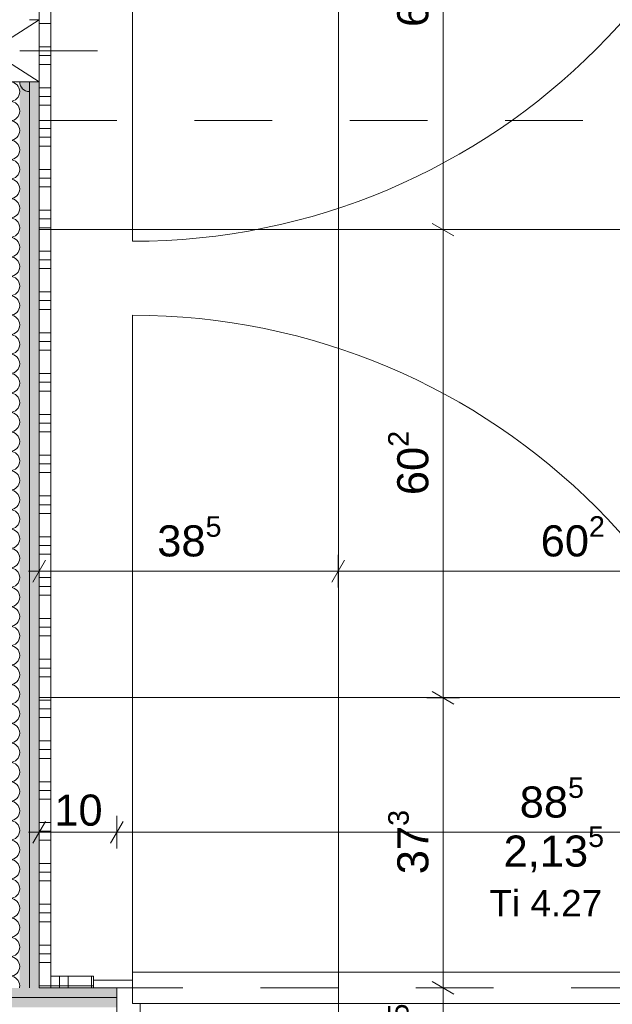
# Model space of a CAD drawing. Header units: metres. Extents: x -3.5 to 65.3, y -10.9 to 16.7.
# Tile 166 of 225: x 42.2 to 43, y 3.9 to 5.2. Entities that reach past the tile are written whole.
import ezdxf

# ---------------------------------------------------------------- set-up
doc = ezdxf.new("R2010")
doc.units = ezdxf.units.M
doc.header["$MEASUREMENT"] = 0
for name, pattern in [('Strichlinie eng', [0.046, 0.03, -0.016]), ('Strichpunktlinie', [0.124, 0.08, -0.02, 0.004, -0.02]), ('Untersicht', [0.04, 0.03, -0.01])]:
    doc.linetypes.add(name, pattern=pattern)
for name, color, linetype in [('102 - Bemaßung_ Beschriftung.Detail_ Ausschnitt', 7, 'Continuous'), ('605 - Struktur.Wand Innen', 7, 'Continuous'), ('654 - Abdeckung.Wand Belag', 7, 'Continuous'), ('Neubau_606 - Struktur.Wand Innen Ausbau', 7, 'Continuous'), ('Neubau_650 - Abdeckung.Fußboden Aufbau', 7, 'Continuous'), ('Neubau_653 - Abdeckung.TB Verkofferung', 7, 'Continuous')]:
    doc.layers.add(name, color=color, linetype=linetype)
doc.styles.add('ERSTELLTER_STIL_1', font='txt')
doc.dimstyles.new('ERSTELLTER_STIL__1', dxfattribs={"dimtxt": 0.04, "dimasz": 0.02128, "dimexe": 0.18, "dimexo": 0.0625, "dimgap": 0, "dimtad": 1, "dimtih": 1, "dimtoh": 1, "dimzin": 0, "dimdsep": 46, "dimtxsty": 'ERSTELLTER_STIL_1', "dimblk": 'ARROWHEAD_2', "dimblk1": 'ARROWHEAD_2', "dimblk2": 'ARROWHEAD_2', "dimcen": 0.09, "dimse1": 1, "dimse2": 1, "dimclrd": 7, "dimclre": 7, "dimclrt": 7, "dimazin": 0, "dimtfac": 1, "dimtdec": 4, "dimtmove": 0, "dimatfit": 3, "dimfxl": 1, "dimtolj": 1, "dimtzin": 0, "dimarcsym": 0})
doc.dimstyles.new('ERSTELLTER_STIL__2', dxfattribs={"dimtxt": 0.04, "dimasz": 0.02128, "dimexe": 0.18, "dimexo": 0.0625, "dimgap": 0, "dimtad": 1, "dimtih": 1, "dimtoh": 1, "dimzin": 0, "dimdsep": 46, "dimtxsty": 'ERSTELLTER_STIL_1', "dimblk": 'ARROWHEAD_2', "dimblk1": 'ARROWHEAD_2', "dimblk2": 'ARROWHEAD_2', "dimcen": 0.09, "dimse1": 1, "dimse2": 1, "dimclrd": 7, "dimclre": 7, "dimclrt": 7, "dimazin": 0, "dimtfac": 1, "dimtdec": 4, "dimtmove": 2, "dimatfit": 3, "dimfxl": 1, "dimtolj": 1, "dimtzin": 0, "dimarcsym": 0})
doc.dimstyles.new('ERSTELLTER_STIL__3', dxfattribs={"dimtxt": 0.04, "dimasz": 0.02128, "dimexe": 0.18, "dimexo": 0.0625, "dimgap": 0, "dimtad": 1, "dimzin": 0, "dimdsep": 46, "dimtxsty": 'ERSTELLTER_STIL_1', "dimblk": 'ARROWHEAD_2', "dimblk1": 'ARROWHEAD_2', "dimblk2": 'ARROWHEAD_2', "dimcen": 0.09, "dimse1": 1, "dimse2": 1, "dimclrd": 7, "dimclre": 7, "dimclrt": 7, "dimazin": 0, "dimtfac": 1, "dimtdec": 4, "dimtmove": 0, "dimatfit": 3, "dimfxl": 1, "dimtolj": 1, "dimtzin": 0, "dimarcsym": 0})
pattern_1 = [(45, (0, 0), (-0.0070710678, 0.0070710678), [0, -0.01])]

# ---------------------------------------------------------------- blocks, each defined once
blk = doc.blocks.new('*X3')
at = {"layer": 'Neubau_606 - Struktur.Wand Innen Ausbau', "color": 7, "linetype": 'Continuous', "lineweight": 5}
for p, q in [((42.1874, 5.1), (42.1375, 5.0875)), ((42.1875, 5.075), (42.1375, 5.0875)), ((42.1875, 5.075), (42.1375, 5.0625)), ((42.1875, 5.05), (42.1375, 5.0625)), ((42.1875, 5.05), (42.1375, 5.0375)), ((42.1875, 5.025), (42.1375, 5.0375)), ((42.1875, 5.025), (42.1375, 5.0125)), ((42.1875, 5), (42.1375, 5.0125)), ((42.1875, 5), (42.1375, 4.9875)), ((42.1875, 4.975), (42.1375, 4.9875)), ((42.1875, 4.975), (42.1375, 4.9625)), ((42.1875, 4.95), (42.1375, 4.9625)), ((42.1875, 4.95), (42.1375, 4.9375)), ((42.1875, 4.925), (42.1375, 4.9375)), ((42.1875, 4.925), (42.1375, 4.9125)), ((42.1875, 4.9), (42.1375, 4.9125)), ((42.1875, 4.9), (42.1375, 4.8875)), ((42.1875, 4.875), (42.1375, 4.8875)), ((42.1875, 4.875), (42.1375, 4.8625)), ((42.1875, 4.85), (42.1375, 4.8625)), ((42.1875, 4.85), (42.1375, 4.8375)), ((42.1875, 4.825), (42.1375, 4.8375)), ((42.1875, 4.825), (42.1375, 4.8125)), ((42.1875, 4.8), (42.1375, 4.8125)), ((42.1875, 4.8), (42.1375, 4.7875)), ((42.1875, 4.775), (42.1375, 4.7875)), ((42.1875, 4.775), (42.1375, 4.7625)), ((42.1875, 4.75), (42.1375, 4.7625)), ((42.1875, 4.75), (42.1375, 4.7375)), ((42.1875, 4.725), (42.1375, 4.7375)), ((42.1875, 4.725), (42.1375, 4.7125)), ((42.1875, 4.7), (42.1375, 4.7125)), ((42.1875, 4.7), (42.1375, 4.6875)), ((42.1875, 4.675), (42.1375, 4.6875)), ((42.1875, 4.675), (42.1375, 4.6625)), ((42.1875, 4.65), (42.1375, 4.6625)), ((42.1875, 4.65), (42.1375, 4.6375)), ((42.1875, 4.625), (42.1375, 4.6375)), ((42.1875, 4.625), (42.1375, 4.6125)), ((42.1875, 4.6), (42.1375, 4.6125)), ((42.1875, 4.6), (42.1375, 4.5875)), ((42.1875, 4.575), (42.1375, 4.5875)), ((42.1875, 4.575), (42.1375, 4.5625)), ((42.1875, 4.55), (42.1375, 4.5625)), ((42.1875, 4.55), (42.1375, 4.5375)), ((42.1875, 4.525), (42.1375, 4.5375)), ((42.1875, 4.525), (42.1375, 4.5125)), ((42.1875, 4.5), (42.1375, 4.5125)), ((42.1875, 4.5), (42.1375, 4.4875)), ((42.1875, 4.475), (42.1375, 4.4875)), ((42.1875, 4.475), (42.1375, 4.4625)), ((42.1875, 4.45), (42.1375, 4.4625)), ((42.1875, 4.45), (42.1375, 4.4375)), ((42.1875, 4.425), (42.1375, 4.4375)), ((42.1875, 4.425), (42.1375, 4.4125)), ((42.1875, 4.4), (42.1375, 4.4125)), ((42.1875, 4.4), (42.1375, 4.3875)), ((42.1875, 4.375), (42.1375, 4.3875)), ((42.1875, 4.375), (42.1375, 4.3625)), ((42.1875, 4.35), (42.1375, 4.3625)), ((42.1875, 4.35), (42.1375, 4.3375)), ((42.1875, 4.325), (42.1375, 4.3375)), ((42.1875, 4.325), (42.1375, 4.3125)), ((42.1875, 4.3), (42.1375, 4.3125)), ((42.1875, 4.3), (42.1375, 4.2875)), ((42.1875, 4.275), (42.1375, 4.2875)), ((42.1875, 4.275), (42.1375, 4.2625)), ((42.1875, 4.25), (42.1375, 4.2625)), ((42.1875, 4.25), (42.1375, 4.2375)), ((42.1875, 4.225), (42.1375, 4.2375)), ((42.1875, 4.225), (42.1375, 4.2125)), ((42.1875, 4.2), (42.1375, 4.2125)), ((42.1875, 4.2), (42.1375, 4.1875)), ((42.1875, 4.175), (42.1375, 4.1875)), ((42.1875, 4.175), (42.1375, 4.1625)), ((42.1875, 4.15), (42.1375, 4.1625)), ((42.1875, 4.15), (42.1375, 4.1375)), ((42.1875, 4.125), (42.1375, 4.1375)), ((42.1875, 4.125), (42.1375, 4.1125)), ((42.1875, 4.1), (42.1375, 4.1125)), ((42.1875, 4.1), (42.1375, 4.0875)), ((42.1875, 4.075), (42.1375, 4.0875)), ((42.1875, 4.075), (42.1375, 4.0625)), ((42.1875, 4.05), (42.1375, 4.0625)), ((42.1875, 4.05), (42.1375, 4.0375)), ((42.1875, 4.025), (42.1375, 4.0375)), ((42.1875, 4.025), (42.1375, 4.0125)), ((42.1875, 4), (42.1375, 4.0125)), ((42.1875, 4), (42.1375, 3.9875)), ((42.1875, 3.975), (42.1375, 3.9875)), ((42.1875, 3.975), (42.1375, 3.9625)), ((42.1875, 3.95), (42.1375, 3.9625)), ((42.1875, 3.95), (42.1375, 3.9375)), ((42.1475, 3.935), (42.1375, 3.9375))]:
    blk.add_line(p, q, dxfattribs=at)
for centre, start, end in [((42.1375, 5.1), 180.0812, 270), ((42.1875, 5.0875), 0, 86.9465), ((42.2125, 5.1), 180.0814, 270), ((42.1375, 5.075), 90, 180), ((42.1875, 5.0875), 270, 0), ((42.1375, 5.075), 180, 270), ((42.1875, 5.0625), 0, 90), ((42.1375, 5.05), 90, 180), ((42.1875, 5.0625), 270, 0), ((42.1375, 5.05), 180, 270), ((42.1875, 5.0375), 0, 90), ((42.1375, 5.025), 90, 180), ((42.1875, 5.0375), 270, 0), ((42.1375, 5.025), 180, 270), ((42.1875, 5.0125), 0, 90), ((42.1375, 5), 90, 180), ((42.1875, 5.0125), 270, 0), ((42.1375, 5), 180, 270), ((42.1875, 4.9875), 0, 90), ((42.1375, 4.975), 90, 180), ((42.1875, 4.9875), 270, 0), ((42.1375, 4.975), 180, 270), ((42.1875, 4.9625), 0, 90), ((42.1375, 4.95), 90, 180), ((42.1875, 4.9625), 270, 0), ((42.1375, 4.95), 180, 270), ((42.1875, 4.9375), 0, 90), ((42.1375, 4.925), 90, 180), ((42.1875, 4.9375), 270, 0), ((42.1375, 4.925), 180, 270), ((42.1875, 4.9125), 0, 90), ((42.1375, 4.9), 90, 180), ((42.1375, 4.9), 180, 270), ((42.1875, 4.9125), 270, 0), ((42.1875, 4.8875), 0, 90), ((42.1375, 4.875), 90, 180), ((42.1875, 4.8875), 270, 0), ((42.1375, 4.875), 180, 270), ((42.1875, 4.8625), 0, 90), ((42.1375, 4.85), 90, 180), ((42.1875, 4.8625), 270, 0), ((42.1375, 4.85), 180, 270), ((42.1875, 4.8375), 0, 90), ((42.1375, 4.825), 90, 180), ((42.1875, 4.8375), 270, 0), ((42.1375, 4.825), 180, 270), ((42.1875, 4.8125), 0, 90), ((42.1375, 4.8), 90, 180), ((42.1875, 4.8125), 270, 0), ((42.1375, 4.8), 180, 270), ((42.1875, 4.7875), 0, 90), ((42.1375, 4.775), 90, 180), ((42.1875, 4.7875), 270, 0), ((42.1375, 4.775), 180, 270), ((42.1875, 4.7625), 0, 90), ((42.1375, 4.75), 90, 180), ((42.1875, 4.7625), 270, 0), ((42.1375, 4.75), 180, 270), ((42.1875, 4.7375), 0, 90), ((42.1375, 4.725), 90, 180), ((42.1875, 4.7375), 270, 0), ((42.1375, 4.725), 180, 270), ((42.1875, 4.7125), 0, 90), ((42.1375, 4.7), 90, 180), ((42.1875, 4.7125), 270, 0), ((42.1375, 4.7), 180, 270), ((42.1875, 4.6875), 0, 90), ((42.1375, 4.675), 90, 180), ((42.1875, 4.6875), 270, 0), ((42.1375, 4.675), 180, 270), ((42.1875, 4.6625), 0, 90), ((42.1375, 4.65), 90, 180), ((42.1875, 4.6625), 270, 0), ((42.1375, 4.65), 180, 270), ((42.1875, 4.6375), 0, 90), ((42.1375, 4.625), 90, 180), ((42.1875, 4.6375), 270, 0), ((42.1375, 4.625), 180, 270), ((42.1875, 4.6125), 0, 90), ((42.1375, 4.6), 90, 180), ((42.1875, 4.6125), 270, 0), ((42.1375, 4.6), 180, 270), ((42.1875, 4.5875), 0, 90), ((42.1375, 4.575), 90, 180), ((42.1875, 4.5875), 270, 0), ((42.1375, 4.575), 180, 270), ((42.1875, 4.5625), 0, 90), ((42.1375, 4.55), 90, 180), ((42.1875, 4.5625), 270, 0), ((42.1375, 4.55), 180, 270), ((42.1875, 4.5375), 0, 90), ((42.1375, 4.525), 90, 180), ((42.1875, 4.5375), 270, 0), ((42.1375, 4.525), 180, 270), ((42.1875, 4.5125), 0, 90), ((42.1375, 4.5), 90, 180), ((42.1875, 4.5125), 270, 0), ((42.1375, 4.5), 180, 270), ((42.1875, 4.4875), 0, 90), ((42.1375, 4.475), 90, 180), ((42.1875, 4.4875), 270, 0), ((42.1375, 4.475), 180, 270), ((42.1875, 4.4625), 0, 90), ((42.1375, 4.45), 90, 180), ((42.1875, 4.4625), 270, 0), ((42.1375, 4.45), 180, 270), ((42.1875, 4.4375), 0, 90), ((42.1375, 4.425), 90, 180), ((42.1875, 4.4375), 270, 0), ((42.1375, 4.425), 180, 270), ((42.1875, 4.4125), 0, 90), ((42.1375, 4.4), 90, 180), ((42.1875, 4.4125), 270, 0), ((42.1375, 4.4), 180, 270), ((42.1875, 4.3875), 0, 90), ((42.1375, 4.375), 90, 180), ((42.1875, 4.3875), 270, 0), ((42.1375, 4.375), 180, 270), ((42.1875, 4.3625), 0, 90), ((42.1375, 4.35), 90, 180), ((42.1875, 4.3625), 270, 0), ((42.1375, 4.35), 180, 270), ((42.1875, 4.3375), 0, 90), ((42.1375, 4.325), 90, 180), ((42.1875, 4.3375), 270, 0), ((42.1375, 4.325), 180, 270), ((42.1875, 4.3125), 0, 90), ((42.1375, 4.3), 90, 180), ((42.1875, 4.3125), 270, 0), ((42.1375, 4.3), 180, 270), ((42.1875, 4.2875), 0, 90), ((42.1375, 4.275), 90, 180), ((42.1875, 4.2875), 270, 0), ((42.1375, 4.275), 180, 270), ((42.1875, 4.2625), 0, 90), ((42.1375, 4.25), 90, 180), ((42.1875, 4.2625), 270, 0), ((42.1375, 4.25), 180, 270), ((42.1875, 4.2375), 0, 90), ((42.1375, 4.225), 90, 180), ((42.1875, 4.2375), 270, 0), ((42.1375, 4.225), 180, 270), ((42.1875, 4.2125), 0, 90), ((42.1375, 4.2), 90, 180), ((42.1875, 4.2125), 270, 0), ((42.1375, 4.2), 180, 270), ((42.1875, 4.1875), 0, 90), ((42.1375, 4.175), 90, 180), ((42.1875, 4.1875), 270, 0), ((42.1375, 4.175), 180, 270), ((42.1875, 4.1625), 0, 90), ((42.1375, 4.15), 90, 180), ((42.1875, 4.1625), 270, 0), ((42.1375, 4.15), 180, 270), ((42.1875, 4.1375), 0, 90), ((42.1375, 4.125), 90, 180), ((42.1875, 4.1375), 270, 0), ((42.1375, 4.125), 180, 270), ((42.1875, 4.1125), 0, 90), ((42.1375, 4.1), 90, 180), ((42.1875, 4.1125), 270, 0), ((42.1375, 4.1), 180, 270), ((42.1875, 4.0875), 0, 90), ((42.1375, 4.075), 90, 180), ((42.1875, 4.0875), 270, 0), ((42.1375, 4.075), 180, 270), ((42.1875, 4.0625), 0, 90), ((42.1375, 4.05), 90, 180), ((42.1875, 4.0625), 270, 0), ((42.1375, 4.05), 180, 270), ((42.1875, 4.0375), 0, 90), ((42.1375, 4.025), 90, 180), ((42.1875, 4.0375), 270, 0), ((42.1375, 4.025), 180, 270), ((42.1875, 4.0125), 0, 90), ((42.1375, 4), 90, 180), ((42.1875, 4.0125), 270, 0), ((42.1375, 4), 180, 270), ((42.1875, 3.9875), 0, 90), ((42.1375, 3.975), 90, 180), ((42.1875, 3.9875), 270, 0), ((42.1375, 3.975), 180, 270), ((42.1875, 3.9625), 0, 90), ((42.1375, 3.95), 90, 180), ((42.1875, 3.9625), 270, 0), ((42.1375, 3.95), 180, 270), ((42.1875, 3.9375), 0, 90), ((42.1375, 3.925), 90, 126.8727), ((42.1875, 3.9375), 348.4611, 0)]:
    blk.add_arc(centre, 0.0125, start, end, dxfattribs=at)
blk = doc.blocks.new('*X142')
at = {"layer": '654 - Abdeckung.Wand Belag', "color": 7, "linetype": 'Continuous', "lineweight": 5}
blk.add_line((42.2275, 3.9375), (42.24, 3.9375), dxfattribs=at)
blk = doc.blocks.new('*X143')
at = {"layer": '654 - Abdeckung.Wand Belag', "color": 7, "linetype": 'Continuous', "lineweight": 5}
blk.add_line((42.225, 3.9375), (42.2275, 3.9375), dxfattribs=at)
blk = doc.blocks.new('*X144')
at = {"layer": '654 - Abdeckung.Wand Belag', "color": 7, "linetype": 'Continuous', "lineweight": 5}
for p, q in [((42.225, 5.175), (42.24, 5.175)), ((42.225, 5.145), (42.24, 5.145)), ((42.225, 5.1338), (42.24, 5.1338)), ((42.225, 5.1225), (42.24, 5.1225)), ((42.225, 5.0925), (42.24, 5.0925)), ((42.225, 5.0813), (42.24, 5.0813)), ((42.225, 5.07), (42.24, 5.07)), ((42.225, 5.04), (42.24, 5.04)), ((42.225, 5.0288), (42.24, 5.0288)), ((42.225, 5.0175), (42.24, 5.0175)), ((42.225, 4.9875), (42.24, 4.9875)), ((42.225, 4.9763), (42.24, 4.9763)), ((42.225, 4.965), (42.24, 4.965)), ((42.225, 4.935), (42.24, 4.935)), ((42.225, 4.9238), (42.24, 4.9238)), ((42.225, 4.9125), (42.24, 4.9125)), ((42.225, 4.8825), (42.24, 4.8825)), ((42.225, 4.8713), (42.24, 4.8713)), ((42.225, 4.86), (42.24, 4.86)), ((42.225, 4.83), (42.24, 4.83)), ((42.225, 4.8188), (42.24, 4.8188)), ((42.225, 4.8075), (42.24, 4.8075)), ((42.225, 4.7775), (42.24, 4.7775)), ((42.225, 4.7663), (42.24, 4.7663)), ((42.225, 4.755), (42.24, 4.755)), ((42.225, 4.725), (42.24, 4.725)), ((42.225, 4.7138), (42.24, 4.7138)), ((42.225, 4.7025), (42.24, 4.7025)), ((42.225, 4.6725), (42.24, 4.6725)), ((42.225, 4.6613), (42.24, 4.6613)), ((42.225, 4.65), (42.24, 4.65)), ((42.225, 4.62), (42.24, 4.62)), ((42.225, 4.6088), (42.24, 4.6088)), ((42.225, 4.5975), (42.24, 4.5975)), ((42.225, 4.5675), (42.24, 4.5675)), ((42.225, 4.5563), (42.24, 4.5563)), ((42.225, 4.545), (42.24, 4.545)), ((42.225, 4.515), (42.24, 4.515)), ((42.225, 4.5038), (42.24, 4.5038)), ((42.225, 4.4925), (42.24, 4.4925)), ((42.225, 4.4625), (42.24, 4.4625)), ((42.225, 4.4513), (42.24, 4.4513)), ((42.225, 4.44), (42.24, 4.44)), ((42.225, 4.41), (42.24, 4.41)), ((42.225, 4.3988), (42.24, 4.3988)), ((42.225, 4.3875), (42.24, 4.3875)), ((42.225, 4.3575), (42.24, 4.3575)), ((42.225, 4.3463), (42.24, 4.3463)), ((42.225, 4.335), (42.24, 4.335)), ((42.225, 4.305), (42.24, 4.305)), ((42.225, 4.2938), (42.24, 4.2938)), ((42.225, 4.2825), (42.24, 4.2825)), ((42.225, 4.2525), (42.24, 4.2525)), ((42.225, 4.2413), (42.24, 4.2413)), ((42.225, 4.23), (42.24, 4.23)), ((42.225, 4.2), (42.24, 4.2)), ((42.225, 4.1888), (42.24, 4.1888)), ((42.225, 4.1775), (42.24, 4.1775)), ((42.225, 4.1475), (42.24, 4.1475)), ((42.225, 4.1363), (42.24, 4.1363)), ((42.225, 4.125), (42.24, 4.125)), ((42.225, 4.095), (42.24, 4.095)), ((42.225, 4.0838), (42.24, 4.0838)), ((42.225, 4.0725), (42.24, 4.0725)), ((42.225, 4.0425), (42.24, 4.0425)), ((42.225, 4.0313), (42.24, 4.0313)), ((42.225, 4.02), (42.24, 4.02)), ((42.225, 3.99), (42.24, 3.99)), ((42.225, 3.9788), (42.24, 3.9788)), ((42.225, 3.9675), (42.24, 3.9675))]:
    blk.add_line(p, q, dxfattribs=at)
blk = doc.blocks.new('*X147')
at = {"layer": '654 - Abdeckung.Wand Belag', "color": 7, "linetype": 'Continuous', "lineweight": 5}
for p, q in [((42.24, 3.95), (42.24, 3.9375)), ((42.2512, 3.95), (42.2512, 3.9375)), ((42.2625, 3.95), (42.2625, 3.9375)), ((42.2925, 3.95), (42.2925, 3.9375)), ((42.24, 3.9375), (42.2625, 3.9375)), ((42.24, 3.9375), (42.24, 3.935)), ((42.2512, 3.9375), (42.2512, 3.935)), ((42.2625, 3.9375), (42.295, 3.9375)), ((42.2625, 3.9375), (42.2625, 3.935)), ((42.2925, 3.9375), (42.2925, 3.935))]:
    blk.add_line(p, q, dxfattribs=at)
blk = doc.blocks.new('*D177')
at = {"layer": '102 - Bemaßung_ Beschriftung.Detail_ Ausschnitt', "color": 7, "linetype": 'Continuous', "lineweight": 5}
for p, q in [((41.8649, 1.0763), (41.8649, 1.1183)), ((43.545, 1.0763), (43.545, 1.1183)), ((41.8519, 1.0833), (41.868, 1.1113)), ((41.873, 1.1113), (41.8569, 1.0833)), ((43.5531, 1.1113), (43.5369, 1.0833)), ((41.8649, 1.0973), (43.545, 1.0973))]:
    blk.add_line(p, q, dxfattribs=at)
at = {"layer": '102 - Bemaßung_ Beschriftung.Detail_ Ausschnitt', "color": 7, "lineweight": 5, "insert": (42.6518, 1.1053), "char_height": 0.04, "attachment_point": 7, "style": 'ERSTELLTER_STIL_1'}
blk.add_mtext('\\A1;{\\pql;\\fArial|b0|i0|c0|p38;1,68}', dxfattribs=at)
blk = doc.blocks.new('ARROWHEAD_2')
at = {"color": 0, "linetype": 'Continuous', "lineweight": 0}
for p, q in [((-0.378, -0.655), (0.378, 0.655)), ((0, 0), (-1, 0))]:
    blk.add_line(p, q, dxfattribs=at)
blk = doc.blocks.new('*D210')
at = {"layer": '102 - Bemaßung_ Beschriftung.Detail_ Ausschnitt', "color": 7, "linetype": 'Continuous', "lineweight": 5}
for p, q in [((42.225, 4.114), (42.225, 4.156)), ((42.325, 4.114), (42.325, 4.156)), ((42.2331, 4.149), (42.2169, 4.121)), ((42.3331, 4.149), (42.3169, 4.121)), ((42.2113, 4.135), (42.225, 4.135)), ((42.225, 4.135), (42.325, 4.135))]:
    blk.add_line(p, q, dxfattribs=at)
at = {"layer": '102 - Bemaßung_ Beschriftung.Detail_ Ausschnitt', "color": 7, "lineweight": 5, "insert": (42.2446, 4.143), "char_height": 0.04, "attachment_point": 7, "style": 'ERSTELLTER_STIL_1'}
blk.add_mtext('\\A1;{\\pql;\\fArial|b0|i0|c0|p38;10}', dxfattribs=at)
blk = doc.blocks.new('*D211')
at = {"layer": '102 - Bemaßung_ Beschriftung.Detail_ Ausschnitt', "color": 7, "linetype": 'Continuous', "lineweight": 5}
for p, q in [((42.325, 4.114), (42.325, 4.156)), ((43.21, 4.114), (43.21, 4.156)), ((42.3331, 4.149), (42.3169, 4.121)), ((43.2181, 4.149), (43.2019, 4.121)), ((42.325, 4.135), (43.21, 4.135))]:
    blk.add_line(p, q, dxfattribs=at)
at = {"layer": '102 - Bemaßung_ Beschriftung.Detail_ Ausschnitt', "color": 7, "lineweight": 5, "char_height": 0.04, "attachment_point": 7, "style": 'ERSTELLTER_STIL_1'}
for s, insert in [('\\A1;{\\pql;\\fArial|b0|i0|c0|p38;88\\fArial|b0|i0|c0|p38;\\A1{\\H.66x;\\S5^  ;}}', (42.8436, 4.1423)), ('\\A1;{\\pql;\\fArial|b0|i0|c0|p38;2,13\\fArial|b0|i0|c0|p38;\\A1{\\H.66x;\\S5^  ;}}', (42.8229, 4.0792))]:
    blk.add_mtext(s, dxfattribs=dict(at, insert=insert))
blk = doc.blocks.new('*D323')
at = {"layer": '102 - Bemaßung_ Beschriftung.Detail_ Ausschnitt', "color": 7, "linetype": 'Continuous', "lineweight": 5}
for p, q in [((39.856, 5.7681), (39.884, 5.7519)), ((39.891, 5.76), (39.849, 5.76)), ((39.87, 3.935), (39.87, 5.76)), ((39.856, 3.9431), (39.884, 3.9269))]:
    blk.add_line(p, q, dxfattribs=at)
at = {"layer": '102 - Bemaßung_ Beschriftung.Detail_ Ausschnitt', "color": 7, "linetype": 'Continuous', "lineweight": 9, "flags": 128}
blk.add_lwpolyline([(39.8668, 5.8224), (39.8668, 5.9203), (39.8096, 5.9203), (39.8096, 5.8224)], close=True, dxfattribs=at)
at = {"layer": '102 - Bemaßung_ Beschriftung.Detail_ Ausschnitt', "color": 7, "lineweight": 5, "insert": (39.8698, 4.7843), "char_height": 0.04, "attachment_point": 7, "rotation": 90, "style": 'ERSTELLTER_STIL_1'}
blk.add_mtext('\\A1;{\\pql;\\fArial|b0|i0|c0|p38;1,82\\fArial|b0|i0|c0|p38;\\A1{\\H.66x;\\S5^  ;}}', dxfattribs=at)
blk = doc.blocks.new('*D358')
at = {"layer": '102 - Bemaßung_ Beschriftung.Detail_ Ausschnitt', "color": 7, "linetype": 'Continuous', "lineweight": 5}
for p, q in [((42.2331, 4.4848), (42.2169, 4.4568)), ((42.225, 4.4498), (42.225, 4.4918)), ((42.6181, 4.4848), (42.6019, 4.4568)), ((42.61, 4.4498), (42.61, 4.4918)), ((42.2113, 4.4708), (42.225, 4.4708)), ((42.225, 4.4708), (42.61, 4.4708))]:
    blk.add_line(p, q, dxfattribs=at)
at = {"layer": '102 - Bemaßung_ Beschriftung.Detail_ Ausschnitt', "color": 7, "lineweight": 5, "insert": (42.3771, 4.4781), "char_height": 0.04, "attachment_point": 7, "style": 'ERSTELLTER_STIL_1'}
blk.add_mtext('\\A1;{\\pql;\\fArial|b0|i0|c0|p38;38\\fArial|b0|i0|c0|p38;\\A1{\\H.66x;\\S5^  ;}}', dxfattribs=at)
blk = doc.blocks.new('*D359')
at = {"layer": '102 - Bemaßung_ Beschriftung.Detail_ Ausschnitt', "color": 7, "linetype": 'Continuous', "lineweight": 5}
for p, q in [((42.6181, 4.4848), (42.6019, 4.4568)), ((42.61, 4.4498), (42.61, 4.4918)), ((43.2201, 4.4848), (43.2039, 4.4568)), ((43.212, 4.4498), (43.212, 4.4918)), ((42.61, 4.4708), (43.212, 4.4708))]:
    blk.add_line(p, q, dxfattribs=at)
at = {"layer": '102 - Bemaßung_ Beschriftung.Detail_ Ausschnitt', "color": 7, "lineweight": 5, "insert": (42.8706, 4.4781), "char_height": 0.04, "attachment_point": 7, "style": 'ERSTELLTER_STIL_1'}
blk.add_mtext('\\A1;{\\pql;\\fArial|b0|i0|c0|p38;60\\fArial|b0|i0|c0|p38;\\A1{\\H.66x;\\S2^  ;}}', dxfattribs=at)
blk = doc.blocks.new('*D368')
at = {"layer": '102 - Bemaßung_ Beschriftung.Detail_ Ausschnitt', "color": 7, "linetype": 'Continuous', "lineweight": 5}
for p, q in [((42.731, 3.9431), (42.759, 3.9269)), ((42.766, 3.935), (42.724, 3.935)), ((42.745, 3.81), (42.745, 3.935)), ((42.731, 3.8181), (42.759, 3.8019)), ((42.766, 3.81), (42.724, 3.81)), ((42.745, 3.208), (42.745, 3.81))]:
    blk.add_line(p, q, dxfattribs=at)
at = {"layer": '102 - Bemaßung_ Beschriftung.Detail_ Ausschnitt', "color": 7, "lineweight": 5, "insert": (42.7374, 3.8321), "char_height": 0.04, "attachment_point": 7, "rotation": 90, "style": 'ERSTELLTER_STIL_1'}
blk.add_mtext('\\A1;{\\pql;\\fArial|b0|i0|c0|p38;12\\fArial|b0|i0|c0|p38;\\A1{\\H.66x;\\S5^  ;}}', dxfattribs=at)
blk = doc.blocks.new('*D369')
at = {"layer": '102 - Bemaßung_ Beschriftung.Detail_ Ausschnitt', "color": 7, "linetype": 'Continuous', "lineweight": 5}
for p, q in [((42.766, 4.308), (42.724, 4.308)), ((42.731, 4.3161), (42.759, 4.2999)), ((42.745, 3.935), (42.745, 4.308)), ((42.731, 3.9431), (42.759, 3.9269))]:
    blk.add_line(p, q, dxfattribs=at)
at = {"layer": '102 - Bemaßung_ Beschriftung.Detail_ Ausschnitt', "color": 7, "lineweight": 5, "insert": (42.7377, 4.0811), "char_height": 0.04, "attachment_point": 7, "rotation": 90, "style": 'ERSTELLTER_STIL_1'}
blk.add_mtext('\\A1;{\\pql;\\fArial|b0|i0|c0|p38;37\\fArial|b0|i0|c0|p38;\\A1{\\H.66x;\\S3^  ;}}', dxfattribs=at)
blk = doc.blocks.new('*D370')
at = {"layer": '102 - Bemaßung_ Beschriftung.Detail_ Ausschnitt', "color": 7, "linetype": 'Continuous', "lineweight": 5}
for p, q in [((42.731, 4.9181), (42.759, 4.9019)), ((42.766, 4.91), (42.724, 4.91)), ((42.745, 4.308), (42.745, 4.91)), ((42.766, 4.308), (42.724, 4.308)), ((42.731, 4.3161), (42.759, 4.2999))]:
    blk.add_line(p, q, dxfattribs=at)
at = {"layer": '102 - Bemaßung_ Beschriftung.Detail_ Ausschnitt', "color": 7, "lineweight": 5, "insert": (42.7376, 4.5686), "char_height": 0.04, "attachment_point": 7, "rotation": 90, "style": 'ERSTELLTER_STIL_1'}
blk.add_mtext('\\A1;{\\pql;\\fArial|b0|i0|c0|p38;60\\fArial|b0|i0|c0|p38;\\A1{\\H.66x;\\S2^  ;}}', dxfattribs=at)
blk = doc.blocks.new('*D371')
at = {"layer": '102 - Bemaßung_ Beschriftung.Detail_ Ausschnitt', "color": 7, "linetype": 'Continuous', "lineweight": 5}
for p, q in [((42.766, 5.512), (42.724, 5.512)), ((42.731, 5.5201), (42.759, 5.5039)), ((42.745, 4.91), (42.745, 5.512)), ((42.731, 4.9181), (42.759, 4.9019)), ((42.766, 4.91), (42.724, 4.91))]:
    blk.add_line(p, q, dxfattribs=at)
at = {"layer": '102 - Bemaßung_ Beschriftung.Detail_ Ausschnitt', "color": 7, "lineweight": 5, "insert": (42.7376, 5.1706), "char_height": 0.04, "attachment_point": 7, "rotation": 90, "style": 'ERSTELLTER_STIL_1'}
blk.add_mtext('\\A1;{\\pql;\\fArial|b0|i0|c0|p38;60\\fArial|b0|i0|c0|p38;\\A1{\\H.66x;\\S2^  ;}}', dxfattribs=at)

msp = doc.modelspace()

# ---------------------------------------------------------------- hatches: boundary and pattern name
at = {"layer": 'Neubau_606 - Struktur.Wand Innen Ausbau', "linetype": 'Continuous', "lineweight": 0, "true_color": 0x000000}
h = msp.add_hatch(dxfattribs=at)
h.set_pattern_fill('Gips_0001', color=18, style=0, pattern_type=2)
h.set_pattern_definition(pattern_1)
h.paths.add_polyline_path([(42.2125, 5.1), (42.2, 5.1), (42.2, 3.935), (42.2125, 3.935)])
h = msp.add_hatch(dxfattribs=at)
h.set_pattern_fill('Gips_0001', color=18, style=0, pattern_type=2)
h.set_pattern_definition(pattern_1)
h.paths.add_polyline_path([(42.225, 5.1), (42.2125, 5.1), (42.2125, 3.935), (42.225, 3.935)])
h = msp.add_hatch(dxfattribs=at)
h.set_pattern_fill('Gips_0001', color=18, style=0, pattern_type=2)
h.set_pattern_definition(pattern_1)
h.paths.add_polyline_path([(40.13, 3.935), (40.13, 3.9225), (42.325, 3.9225), (42.325, 3.935)])
h = msp.add_hatch(dxfattribs=at)
h.set_pattern_fill('Gips_0001', color=18, style=0, pattern_type=2)
h.set_pattern_definition(pattern_1)
h.paths.add_polyline_path([(40.13, 3.9225), (40.13, 3.91), (42.325, 3.91), (42.325, 3.9225)])
at = {"layer": 'Neubau_650 - Abdeckung.Fußboden Aufbau', "linetype": 'Continuous', "lineweight": 13, "true_color": 0xafafaf}
h = msp.add_hatch(dxfattribs=at)
h.set_pattern_fill('Raster_60x60_Fuge_2mm_0001', color=253, style=0, pattern_type=2)
h.set_pattern_definition([(0, (42.61, 4.91), (0, 0.602), []), (90, (42.61, 4.91), (-0.602, 0), [])])
h.paths.add_polyline_path([(42.225, 3.935), (43.545, 3.935), (43.545, 4.06), (44.37, 4.06), (44.37, 5.76), (42.225, 5.76)])
h = msp.add_hatch(dxfattribs=at)
h.set_pattern_fill('Raster_60x60_Fuge_2mm_0001', color=253, style=0, pattern_type=2)
h.set_pattern_definition([(0, (42.61, 3.81), (0, 0.602), []), (90, (42.61, 3.81), (-0.602, 0), [])])
h.paths.add_polyline_path([(42.325, 3.81), (40.38, 3.81), (40.38, 0.255), (43.545, 0.255), (43.545, 0.33, -0.414214), (43.495, 0.28, -0.414214), (43.445, 0.33, -0.414214), (43.395, 0.28, -0.414214), (43.345, 0.33, -0.414214), (43.395, 0.38, -0.414214), (43.445, 0.33, -0.414214), (43.495, 0.38, -0.414214), (43.545, 0.33), (43.545, 3.81), (43.21, 3.81), (43.21, 3.935), (42.325, 3.935)])

# ---------------------------------------------------------------- linework, layer by layer
at = {"layer": '605 - Struktur.Wand Innen', "color": 1, "linetype": 'Continuous', "lineweight": 13}
msp.add_line((42.345, 5.74), (42.345, 4.895), dxfattribs=at)
at = {"layer": '605 - Struktur.Wand Innen', "color": 1, "linetype": 'Continuous', "lineweight": 9}
msp.add_arc((42.345, 5.74), 0.845, 270, 0, dxfattribs=at)
at = {"layer": '654 - Abdeckung.Wand Belag', "color": 7, "linetype": 'Continuous', "lineweight": 5, "flags": 128}
for points in [[(42.225, 5.76), (42.225, 3.935)], [(42.24, 3.95), (42.24, 5.76)], [(42.295, 3.95), (42.24, 3.95)], [(42.295, 3.95), (42.295, 3.935)], [(42.225, 3.935), (42.24, 3.935)], [(42.24, 3.935), (42.295, 3.935)]]:
    msp.add_lwpolyline(points, dxfattribs=at)
at = {"layer": 'Neubau_606 - Struktur.Wand Innen Ausbau', "color": 1, "linetype": 'Continuous', "lineweight": 9}
for p, q in [((42.1, 5.1), (42.225, 5.18)), ((42.1, 5.18), (42.225, 5.1))]:
    msp.add_line(p, q, dxfattribs=at)
at = {"layer": 'Neubau_606 - Struktur.Wand Innen Ausbau', "color": 1, "linetype": 'Strichpunktlinie', "lineweight": 5}
msp.add_line((42, 5.14), (42.325, 5.14), dxfattribs=at)
msp.add_line((42, 5.14), (42.325, 5.14), dxfattribs=at)
at = {"layer": 'Neubau_606 - Struktur.Wand Innen Ausbau', "color": 1, "linetype": 'Continuous', "lineweight": 5}
for p, q in [((42.2125, 3.935), (42.2125, 5.1)), ((42.325, 3.935), (42.325, 3.9225)), ((42.325, 3.935), (42.325, 3.9225)), ((42.325, 3.935), (42.325, 3.9225)), ((42.325, 3.9225), (40.13, 3.9225)), ((42.325, 3.9225), (42.325, 3.91)), ((42.325, 3.9225), (42.325, 3.91)), ((42.325, 3.9225), (42.325, 3.91))]:
    msp.add_line(p, q, dxfattribs=at)
at = {"layer": 'Neubau_606 - Struktur.Wand Innen Ausbau', "color": 1, "linetype": 'Continuous', "lineweight": 13}
for p, q in [((42.345, 3.955), (42.345, 4.8)), ((42.345, 3.915), (42.345, 3.955)), ((42.345, 3.955), (43.19, 3.955)), ((42.345, 3.945), (42.295, 3.945)), ((42.295, 3.945), (42.295, 3.935)), ((42.345, 3.915), (42.345, 3.945)), ((42.295, 3.935), (42.325, 3.935)), ((42.325, 3.935), (42.325, 3.81)), ((42.355, 3.915), (42.345, 3.915)), ((43.19, 3.915), (42.345, 3.915)), ((42.355, 3.8), (42.355, 3.915))]:
    msp.add_line(p, q, dxfattribs=at)
at = {"layer": 'Neubau_606 - Struktur.Wand Innen Ausbau', "color": 1, "linetype": 'Continuous', "lineweight": 9, "flags": 128}
for points in [[(42.225, 5.18), (42.2125, 5.18)], [(42.225, 5.1), (42.225, 5.18)], [(42.125, 5.1), (42.2, 5.1)], [(42.2, 5.1), (42.2125, 5.1)], [(42.2125, 5.1), (42.225, 5.1)]]:
    msp.add_lwpolyline(points, dxfattribs=at)
at = {"layer": 'Neubau_606 - Struktur.Wand Innen Ausbau', "color": 1, "linetype": 'Continuous', "lineweight": 5, "flags": 128}
for points in [[(42.225, 3.935), (42.225, 5.1)], [(42.325, 3.935), (42.225, 3.935)]]:
    msp.add_lwpolyline(points, dxfattribs=at)
at = {"layer": 'Neubau_606 - Struktur.Wand Innen Ausbau', "color": 1, "linetype": 'Continuous', "lineweight": 9}
msp.add_arc((42.345, 3.955), 0.845, 360, 90, dxfattribs=at)
at = {"layer": 'Neubau_650 - Abdeckung.Fußboden Aufbau', "color": 1, "linetype": 'Continuous', "lineweight": 13, "flags": 128}
for points in [[(42.225, 3.935), (42.225, 5.76), (44.37, 5.76), (44.37, 4.06), (43.545, 4.06), (43.545, 3.935), (43.21, 3.935)], [(43.545, 0.33), (43.545, 0.255), (40.38, 0.255), (40.38, 3.81), (42.325, 3.81), (42.325, 3.935)], [(42.325, 3.935), (42.225, 3.935)]]:
    msp.add_lwpolyline(points, dxfattribs=at)
at = {"layer": 'Neubau_650 - Abdeckung.Fußboden Aufbau', "color": 1, "linetype": 'Strichlinie eng', "lineweight": 13, "flags": 128}
msp.add_lwpolyline([(43.21, 3.935), (42.325, 3.935)], dxfattribs=at)
at = {"layer": 'Neubau_653 - Abdeckung.TB Verkofferung', "color": 1, "linetype": 'Untersicht', "lineweight": 9}
for q in [(42.225, 5.76), (44.37, 5.0505)]:
    msp.add_line((42.225, 5.0505), q, dxfattribs=at)

# ---------------------------------------------------------------- block references
at = {"layer": '654 - Abdeckung.Wand Belag', "color": 7, "lineweight": 5}
for name in ['*X144', '*X147', '*X143', '*X142']:
    msp.add_blockref(name, (0, 0), dxfattribs=at)
at = {"layer": 'Neubau_606 - Struktur.Wand Innen Ausbau', "color": 1, "lineweight": 13}
msp.add_blockref('*X3', (0, 0), dxfattribs=at)

# ---------------------------------------------------------------- texts
at = {"layer": 'Neubau_606 - Struktur.Wand Innen Ausbau', "color": 1, "lineweight": 13, "insert": (42.8772, 4.0268), "char_height": 0.034, "attachment_point": 8, "rotation": 360, "style": 'ERSTELLTER_STIL_1'}
msp.add_mtext('\\A1;{\\pqc;\\pt0;\\fArial|b0|i0|c0|p38;\\C7;Ti 4.27}', dxfattribs=at)

# ---------------------------------------------------------------- dimensions: what is measured, and where the dimension line sits
at = {"layer": '102 - Bemaßung_ Beschriftung.Detail_ Ausschnitt', "color": 7, "linetype": 'Continuous', "lineweight": 5}
for base, p1, p2, picture, middle in [((39.869989, 5.76), (40.129975, 3.935001), (43.729989, 5.76), '*D323', (39.841989, 4.890249)), ((42.745, 5.512), (42.2342, 4.91), (42.2251, 5.512), '*D371', (42.717, 5.2551)), ((42.745, 4.91), (42.2453, 4.308), (42.2342, 4.91), '*D370', (42.717, 4.6531)), ((42.745, 4.308), (42.225, 3.935), (42.2453, 4.308), '*D369', (42.717, 4.1656)), ((42.744989, 3.934999), (41.837482, 3.81), (42.224989, 3.934999), '*D368', (42.716989, 3.916646))]:
    dim = msp.add_linear_dim(base=base, p1=p1, p2=p2, angle=90, dimstyle='ERSTELLTER_STIL__3', dxfattribs=at)
    dim.commit()
    dim.dimension.update_dxf_attribs({"geometry": picture, "text_midpoint": middle, "dimtype": 160, "text_rotation": 90})
for base, p1, p2, dimstyle, picture, middle in [((42.60999, 4.470753), (42.224989, 5.76), (42.60999, 5.739999), 'ERSTELLTER_STIL__1', '*D358', (42.461636, 4.498753)), ((43.212, 4.4708), (42.61, 5.74), (43.212, 5.75), 'ERSTELLTER_STIL__1', '*D359', (42.9551, 4.4988)), ((43.2099889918, 4.1349966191), (42.3249889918, 3.9349995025), (43.2099889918, 3.934998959), 'ERSTELLTER_STIL__2', '*D211', (42.9281212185, 4.1629966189)), ((42.325, 4.135), (42.225, 3.935), (42.325, 3.935), 'ERSTELLTER_STIL__1', '*D210', (42.2751, 4.163)), ((43.545, 1.0973), (41.8649, 0.93), (43.545, 4.06), 'ERSTELLTER_STIL__1', '*D177', (42.7037, 1.1253))]:
    dim = msp.add_linear_dim(base=base, p1=p1, p2=p2, dimstyle=dimstyle, dxfattribs=at)
    dim.commit()
    dim.dimension.update_dxf_attribs({"geometry": picture, "text_midpoint": middle, "dimtype": 160})

doc.saveas('drawing.dxf')
